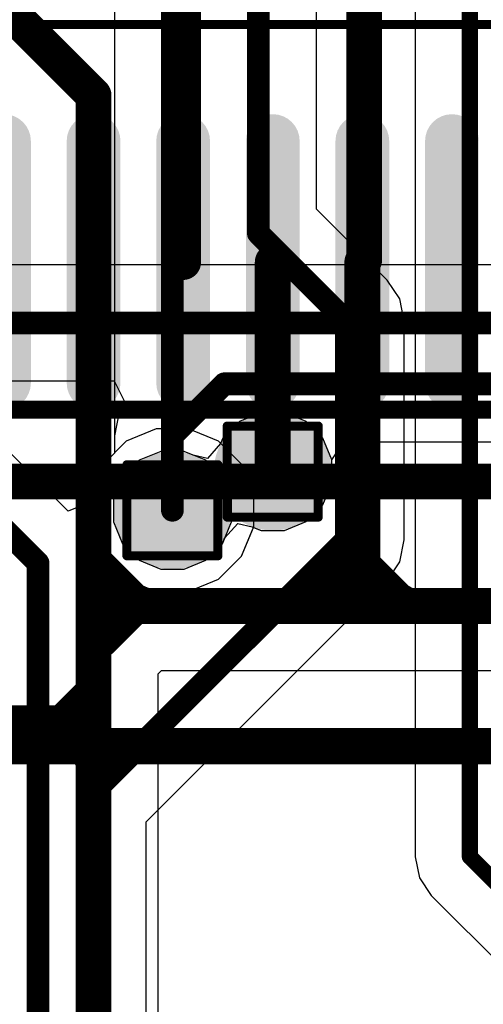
# Model space of a CAD drawing. Header units: inches. Extents: x -6 to 11.2, y -2.2 to 8.3.
# Tile 54 of 256: x 1.655 to 1.757, y 0.681 to 0.898. Entities that reach past the tile are written whole.
import ezdxf

# ---------------------------------------------------------------- set-up
doc = ezdxf.new("R2010")
doc.units = ezdxf.units.IN
doc.header["$MEASUREMENT"] = 0
for name, color, linetype in [('Board Layer Stack Bottom Overlay', 54, 'Continuous'), ('Drill Drawing', 1, 'Continuous'), ('Layer  6- Inner', 156, 'Continuous'), ('Layer 1- Top', 1, 'Continuous'), ('Layer 2- GND', 16, 'Continuous'), ('Layer 3- Inner', 16, 'Continuous'), ('Layer 4- Inner', 76, 'Continuous'), ('Layer 5- Inner', 90, 'Continuous'), ('Layer 7- PWR', 76, 'Continuous'), ('Layer 8- Bottom', 5, 'Continuous'), ('Top Comp Body -Top13)-Comp Body -Bot14)', 56, 'Continuous'), ('Top Courtyard -Top15)-Courtyard -Bot16)', 56, 'Continuous'), ('Top Overlay', 2, 'Continuous'), ('Top Paste', 8, 'Continuous'), ('Top Solder', 216, 'Continuous'), ('Via Holes', 16, 'Continuous')]:
    doc.layers.add(name, color=color, linetype=linetype)

# ---------------------------------------------------------------- blocks, each defined once
blk = doc.blocks.new('WIZ_W5500_LQFP_48_M_29')
at = {"layer": 'Layer 1- Top'}
h = blk.add_hatch(color=7, dxfattribs=at)
edge = h.paths.add_edge_path()
edge.add_arc((-0.1437, -0.00984), 0.00591, 270, 450)
edge.add_line((-0.1437, -0.00394), (-0.19685, -0.00394))
edge.add_arc((-0.19685, -0.00984), 0.00591, 90, 270)
edge.add_line((-0.19685, -0.01575), (-0.1437, -0.01575))
h = blk.add_hatch(color=7, dxfattribs=at)
edge = h.paths.add_edge_path()
edge.add_arc((-0.1437, -0.02953), 0.00591, 270, 450)
edge.add_line((-0.1437, -0.02362), (-0.19685, -0.02362))
edge.add_arc((-0.19685, -0.02953), 0.00591, 90, 270)
edge.add_line((-0.19685, -0.03543), (-0.1437, -0.03543))
h = blk.add_hatch(color=7, dxfattribs=at)
edge = h.paths.add_edge_path()
edge.add_arc((-0.1437, -0.04921), 0.00591, 270, 450)
edge.add_line((-0.1437, -0.04331), (-0.19685, -0.04331))
edge.add_arc((-0.19685, -0.04921), 0.00591, 90, 270)
edge.add_line((-0.19685, -0.05512), (-0.1437, -0.05512))
h = blk.add_hatch(color=7, dxfattribs=at)
edge = h.paths.add_edge_path()
edge.add_arc((-0.1437, -0.0689), 0.00591, 270, 450)
edge.add_line((-0.1437, -0.06299), (-0.19685, -0.06299))
edge.add_arc((-0.19685, -0.0689), 0.00591, 90, 270)
edge.add_line((-0.19685, -0.0748), (-0.1437, -0.0748))
h = blk.add_hatch(color=7, dxfattribs=at)
edge = h.paths.add_edge_path()
edge.add_arc((-0.1437, -0.08858), 0.00591, 270, 450)
edge.add_line((-0.1437, -0.08268), (-0.19685, -0.08268))
edge.add_arc((-0.19685, -0.08858), 0.00591, 90, 270)
edge.add_line((-0.19685, -0.09449), (-0.1437, -0.09449))
h = blk.add_hatch(color=7, dxfattribs=at)
edge = h.paths.add_edge_path()
edge.add_arc((-0.1437, -0.10827), 0.00591, 270, 450)
edge.add_line((-0.1437, -0.10236), (-0.19685, -0.10236))
edge.add_arc((-0.19685, -0.10827), 0.00591, 90, 270)
edge.add_line((-0.19685, -0.11417), (-0.1437, -0.11417))
at = {"layer": 'Top Paste'}
h = blk.add_hatch(color=8, dxfattribs=at)
edge = h.paths.add_edge_path()
edge.add_arc((-0.1437, -0.00984), 0.00591, 270, 450)
edge.add_line((-0.1437, -0.00394), (-0.19685, -0.00394))
edge.add_arc((-0.19685, -0.00984), 0.00591, 90, 270)
edge.add_line((-0.19685, -0.01575), (-0.1437, -0.01575))
h = blk.add_hatch(color=8, dxfattribs=at)
edge = h.paths.add_edge_path()
edge.add_arc((-0.1437, -0.02953), 0.00591, 270, 450)
edge.add_line((-0.1437, -0.02362), (-0.19685, -0.02362))
edge.add_arc((-0.19685, -0.02953), 0.00591, 90, 270)
edge.add_line((-0.19685, -0.03543), (-0.1437, -0.03543))
h = blk.add_hatch(color=8, dxfattribs=at)
edge = h.paths.add_edge_path()
edge.add_arc((-0.1437, -0.04921), 0.00591, 270, 450)
edge.add_line((-0.1437, -0.04331), (-0.19685, -0.04331))
edge.add_arc((-0.19685, -0.04921), 0.00591, 90, 270)
edge.add_line((-0.19685, -0.05512), (-0.1437, -0.05512))
h = blk.add_hatch(color=8, dxfattribs=at)
edge = h.paths.add_edge_path()
edge.add_arc((-0.1437, -0.0689), 0.00591, 270, 450)
edge.add_line((-0.1437, -0.06299), (-0.19685, -0.06299))
edge.add_arc((-0.19685, -0.0689), 0.00591, 90, 270)
edge.add_line((-0.19685, -0.0748), (-0.1437, -0.0748))
h = blk.add_hatch(color=8, dxfattribs=at)
edge = h.paths.add_edge_path()
edge.add_arc((-0.1437, -0.08858), 0.00591, 270, 450)
edge.add_line((-0.1437, -0.08268), (-0.19685, -0.08268))
edge.add_arc((-0.19685, -0.08858), 0.00591, 90, 270)
edge.add_line((-0.19685, -0.09449), (-0.1437, -0.09449))
h = blk.add_hatch(color=8, dxfattribs=at)
edge = h.paths.add_edge_path()
edge.add_arc((-0.1437, -0.10827), 0.00591, 270, 450)
edge.add_line((-0.1437, -0.10236), (-0.19685, -0.10236))
edge.add_arc((-0.19685, -0.10827), 0.00591, 90, 270)
edge.add_line((-0.19685, -0.11417), (-0.1437, -0.11417))
at = {"layer": 'Top Solder'}
h = blk.add_hatch(color=216, dxfattribs=at)
edge = h.paths.add_edge_path()
edge.add_arc((-0.1437, -0.00984), 0.00591, 270, 450)
edge.add_line((-0.1437, -0.00394), (-0.19685, -0.00394))
edge.add_arc((-0.19685, -0.00984), 0.00591, 90, 270)
edge.add_line((-0.19685, -0.01575), (-0.1437, -0.01575))
h = blk.add_hatch(color=216, dxfattribs=at)
edge = h.paths.add_edge_path()
edge.add_arc((-0.1437, -0.02953), 0.00591, 270, 450)
edge.add_line((-0.1437, -0.02362), (-0.19685, -0.02362))
edge.add_arc((-0.19685, -0.02953), 0.00591, 90, 270)
edge.add_line((-0.19685, -0.03543), (-0.1437, -0.03543))
h = blk.add_hatch(color=216, dxfattribs=at)
edge = h.paths.add_edge_path()
edge.add_arc((-0.1437, -0.04921), 0.00591, 270, 450)
edge.add_line((-0.1437, -0.04331), (-0.19685, -0.04331))
edge.add_arc((-0.19685, -0.04921), 0.00591, 90, 270)
edge.add_line((-0.19685, -0.05512), (-0.1437, -0.05512))
h = blk.add_hatch(color=216, dxfattribs=at)
edge = h.paths.add_edge_path()
edge.add_arc((-0.1437, -0.0689), 0.00591, 270, 450)
edge.add_line((-0.1437, -0.06299), (-0.19685, -0.06299))
edge.add_arc((-0.19685, -0.0689), 0.00591, 90, 270)
edge.add_line((-0.19685, -0.0748), (-0.1437, -0.0748))
h = blk.add_hatch(color=216, dxfattribs=at)
edge = h.paths.add_edge_path()
edge.add_arc((-0.1437, -0.08858), 0.00591, 270, 450)
edge.add_line((-0.1437, -0.08268), (-0.19685, -0.08268))
edge.add_arc((-0.19685, -0.08858), 0.00591, 90, 270)
edge.add_line((-0.19685, -0.09449), (-0.1437, -0.09449))
h = blk.add_hatch(color=216, dxfattribs=at)
edge = h.paths.add_edge_path()
edge.add_arc((-0.1437, -0.10827), 0.00591, 270, 450)
edge.add_line((-0.1437, -0.10236), (-0.19685, -0.10236))
edge.add_arc((-0.19685, -0.10827), 0.00591, 90, 270)
edge.add_line((-0.19685, -0.11417), (-0.1437, -0.11417))
at = {"layer": 'Top Comp Body -Top13)-Comp Body -Bot14)'}
blk.add_lwpolyline([(-0.1378, -0.1378, 0.00394, 0.00394, 0), (-0.1378, 0.1378, 0.00394, 0.00394, 0)], format="xyseb", dxfattribs=at)
at = {"layer": 'Top Courtyard -Top15)-Courtyard -Bot16)'}
blk.add_lwpolyline([(-0.22244, -0.22244, 0.00197, 0.00197, 0), (-0.22244, 0.22244, 0.00197, 0.00197, 0)], format="xyseb", dxfattribs=at)
at = {"layer": 'Top Overlay'}
blk.add_lwpolyline([(-0.12205, -0.12205, 0.00787, 0.00787, 0), (-0.12205, 0.12205, 0.00787, 0.00787, 0)], format="xyseb", dxfattribs=at)
blk = doc.blocks.new('AG5300_B_408')
at = {"layer": 'Board Layer Stack Bottom Overlay'}
blk.add_lwpolyline([(0.75886, 0.43307, 0.008, 0.008, 0), (1.50689, 0.43307, 0.008, 0.008, 0)], format="xyseb", dxfattribs=at)

msp = doc.modelspace()

# ---------------------------------------------------------------- hatches: boundary and pattern name
at = {"layer": 'Layer  6- Inner'}
h = msp.add_hatch(color=7, dxfattribs=at)
edge = h.paths.add_edge_path()
edge.add_arc((1.68898, 0.78993), 0.00787, 0, 360)
at = {"layer": 'Layer 1- Top'}
h = msp.add_hatch(color=7, dxfattribs=at)
edge = h.paths.add_edge_path()
edge.add_arc((1.71102, 0.79843), 0.00787, 0, 360)
h = msp.add_hatch(color=7, dxfattribs=at)
edge = h.paths.add_edge_path()
edge.add_arc((1.68898, 0.78993), 0.00787, 0, 360)
at = {"layer": 'Layer 2- GND'}
h = msp.add_hatch(color=7, dxfattribs=at)
edge = h.paths.add_edge_path()
edge.add_arc((1.68898, 0.78993), 0.01295, 0, 360)
at = {"layer": 'Layer 3- Inner'}
h = msp.add_hatch(color=7, dxfattribs=at)
edge = h.paths.add_edge_path()
edge.add_arc((1.71102, 0.79843), 0.00787, 0, 360)
at = {"layer": 'Layer 5- Inner'}
h = msp.add_hatch(color=7, dxfattribs=at)
edge = h.paths.add_edge_path()
edge.add_arc((1.68898, 0.78993), 0.00787, 0, 360)
at = {"layer": 'Layer 7- PWR'}
h = msp.add_hatch(color=7, dxfattribs=at)
edge = h.paths.add_edge_path()
edge.add_arc((1.71102, 0.79843), 0.01295, 0, 360)
h = msp.add_hatch(color=7, dxfattribs=at)
edge = h.paths.add_edge_path()
edge.add_arc((1.68898, 0.78993), 0.01295, 0, 360)
at = {"layer": 'Layer 8- Bottom'}
h = msp.add_hatch(color=7, dxfattribs=at)
edge = h.paths.add_edge_path()
edge.add_arc((1.71102, 0.79843), 0.00787, 0, 360)
h = msp.add_hatch(color=7, dxfattribs=at)
edge = h.paths.add_edge_path()
edge.add_arc((1.68898, 0.78993), 0.00787, 0, 360)
at = {"layer": 'Via Holes'}
h = msp.add_hatch(color=7, dxfattribs=at)
edge = h.paths.add_edge_path()
edge.add_arc((1.71102, 0.79843), 0.00295, 0, 360)
h = msp.add_hatch(color=7, dxfattribs=at)
edge = h.paths.add_edge_path()
edge.add_arc((1.68898, 0.78993), 0.00295, 0, 360)

# ---------------------------------------------------------------- linework, layer by layer
at = {"layer": 'Drill Drawing'}
for points in [[(1.70102, 0.80843, 0.002, 0.002, 0), (1.72102, 0.80843, 0.002, 0.002, 0)], [(1.70102, 0.78843, 0.002, 0.002, 0), (1.70102, 0.80843, 0.002, 0.002, 0)], [(1.72102, 0.78843, 0.002, 0.002, 0), (1.72102, 0.80843, 0.002, 0.002, 0)], [(1.67898, 0.79993, 0.002, 0.002, 0), (1.69898, 0.79993, 0.002, 0.002, 0)], [(1.67898, 0.77993, 0.002, 0.002, 0), (1.67898, 0.79993, 0.002, 0.002, 0)], [(1.69898, 0.77993, 0.002, 0.002, 0), (1.69898, 0.79993, 0.002, 0.002, 0)], [(1.70102, 0.78843, 0.002, 0.002, 0), (1.72102, 0.78843, 0.002, 0.002, 0)], [(1.67898, 0.77993, 0.002, 0.002, 0), (1.69898, 0.77993, 0.002, 0.002, 0)]]:
    msp.add_lwpolyline(points, format="xyseb", dxfattribs=at)
for points in [[(1.70052, 0.80843, 0.001, 0.001, 1), (1.70152, 0.80843, 0.001, 0.001, 1)], [(1.70052, 0.80843, 0.001, 0.001, 1), (1.70152, 0.80843, 0.001, 0.001, 1)], [(1.72052, 0.80843, 0.001, 0.001, 1), (1.72152, 0.80843, 0.001, 0.001, 1)], [(1.72052, 0.80843, 0.001, 0.001, 1), (1.72152, 0.80843, 0.001, 0.001, 1)], [(1.67848, 0.79993, 0.001, 0.001, 1), (1.67948, 0.79993, 0.001, 0.001, 1)], [(1.67848, 0.79993, 0.001, 0.001, 1), (1.67948, 0.79993, 0.001, 0.001, 1)], [(1.69848, 0.79993, 0.001, 0.001, 1), (1.69948, 0.79993, 0.001, 0.001, 1)], [(1.69848, 0.79993, 0.001, 0.001, 1), (1.69948, 0.79993, 0.001, 0.001, 1)], [(1.70052, 0.78843, 0.001, 0.001, 1), (1.70152, 0.78843, 0.001, 0.001, 1)], [(1.70052, 0.78843, 0.001, 0.001, 1), (1.70152, 0.78843, 0.001, 0.001, 1)], [(1.72052, 0.78843, 0.001, 0.001, 1), (1.72152, 0.78843, 0.001, 0.001, 1)], [(1.72052, 0.78843, 0.001, 0.001, 1), (1.72152, 0.78843, 0.001, 0.001, 1)], [(1.67848, 0.77993, 0.001, 0.001, 1), (1.67948, 0.77993, 0.001, 0.001, 1)], [(1.67848, 0.77993, 0.001, 0.001, 1), (1.67948, 0.77993, 0.001, 0.001, 1)], [(1.69848, 0.77993, 0.001, 0.001, 1), (1.69948, 0.77993, 0.001, 0.001, 1)], [(1.69848, 0.77993, 0.001, 0.001, 1), (1.69948, 0.77993, 0.001, 0.001, 1)]]:
    msp.add_lwpolyline(points, format="xyseb", close=True, dxfattribs=at)
at = {"layer": 'Layer  6- Inner'}
for p, q in [((2.11401, 0.84385), (1.57529, 0.84385)), ((1.65231, 0.81836), (1.67621, 0.81836)), ((1.67621, 0.81836), (1.67866, 0.81336)), ((1.67866, 0.81336), (1.6772, 0.81118)), ((1.6772, 0.81118), (1.67623, 0.8063)), ((1.67623, 0.8063), (1.67623, 0.80246)), ((1.72398, 0.801), (1.72663, 0.80497)), ((1.72663, 0.80497), (1.81168, 0.80497)), ((1.67623, 0.80246), (1.67382, 0.80006)), ((1.72398, 0.79585), (1.72398, 0.801)), ((1.67382, 0.80006), (1.6711, 0.79349)), ((1.722, 0.79109), (1.72398, 0.79585)), ((1.6711, 0.79349), (1.6711, 0.78638)), ((1.71836, 0.78744), (1.722, 0.79109)), ((1.6711, 0.78638), (1.67382, 0.77981)), ((1.70413, 0.77981), (1.70676, 0.78617)), ((1.70676, 0.78617), (1.70845, 0.78547)), ((1.70845, 0.78547), (1.7136, 0.78547)), ((1.7136, 0.78547), (1.71836, 0.78744)), ((1.67382, 0.77981), (1.67885, 0.77478)), ((1.6991, 0.77478), (1.70413, 0.77981)), ((1.67885, 0.77478), (1.68542, 0.77206)), ((1.69253, 0.77206), (1.6991, 0.77478)), ((1.68542, 0.77206), (1.69253, 0.77206))]:
    msp.add_line(p, q, dxfattribs=at)
for points in [[(1.56312, 0.8311, 0.005, 0.005, 0), (2.11929, 0.8311, 0.005, 0.005, 0)], [(1.68898, 0.8063, 0.005, 0.005, 0), (1.70039, 0.81772, 0.005, 0.005, 0)], [(1.70039, 0.81772, 0.005, 0.005, 0), (2.16339, 0.81772, 0.005, 0.005, 0)], [(1.68898, 0.78993, 0.005, 0.005, 0), (1.68898, 0.8063, 0.005, 0.005, 0)]]:
    msp.add_lwpolyline(points, format="xyseb", dxfattribs=at)
for points in [[(1.69914, 0.81772, 0.0025, 0.0025, 1), (1.70164, 0.81772, 0.0025, 0.0025, 1)], [(1.69914, 0.81772, 0.0025, 0.0025, 1), (1.70164, 0.81772, 0.0025, 0.0025, 1)], [(1.68773, 0.8063, 0.0025, 0.0025, 1), (1.69023, 0.8063, 0.0025, 0.0025, 1)], [(1.68773, 0.8063, 0.0025, 0.0025, 1), (1.69023, 0.8063, 0.0025, 0.0025, 1)], [(1.68773, 0.78993, 0.0025, 0.0025, 1), (1.69023, 0.78993, 0.0025, 0.0025, 1)]]:
    msp.add_lwpolyline(points, format="xyseb", close=True, dxfattribs=at)
at = {"layer": 'Layer 1- Top'}
for p, q in [((1.68586, 0.75396), (1.68659, 0.75469)), ((1.68586, 0.63192), (1.68586, 0.75396)), ((1.68659, 0.75469), (1.79646, 0.75469))]:
    msp.add_line(p, q, dxfattribs=at)
for points in [[(1.7311, 0.84488, 0.00787, 0.00787, 0), (1.7311, 0.9189, 0.00787, 0.00787, 0)], [(1.69134, 0.84449, 0.00787, 0.00787, 0), (1.69134, 0.91654, 0.00787, 0.00787, 0)], [(1.64803, 0.90472, 0.00787, 0.00787, 0), (1.67165, 0.8811, 0.00787, 0.00787, 0)], [(1.67165, 0.84449, 0.00787, 0.00787, 0), (1.67165, 0.8811, 0.00787, 0.00787, 0)], [(1.67165, 0.77992, 0.00787, 0.00787, 0), (1.67165, 0.84449, 0.00787, 0.00787, 0)], [(1.71102, 0.79843, 0.00787, 0.00787, 0), (1.71102, 0.84449, 0.00787, 0.00787, 0)], [(1.73071, 0.77795, 0.00787, 0.00787, 0), (1.73071, 0.84449, 0.00787, 0.00787, 0)], [(1.67165, 0.77874, 0.00787, 0.00787, 0), (1.67165, 0.77992, 0.00787, 0.00787, 0)], [(1.67165, 0.63192, 0.00787, 0.00787, 0), (1.67165, 0.77874, 0.00787, 0.00787, 0)], [(1.67165, 0.77874, 0.00787, 0.00787, 0), (1.68032, 0.77008, 0.00787, 0.00787, 0)], [(1.72165, 0.7689, 0.00787, 0.00787, 0), (1.73071, 0.77795, 0.00787, 0.00787, 0)], [(1.73071, 0.77795, 0.00787, 0.00787, 0), (1.73898, 0.76968, 0.00787, 0.00787, 0)], [(1.67205, 0.7689, 0.00787, 0.00787, 0), (1.68071, 0.7689, 0.00787, 0.00787, 0)], [(1.67323, 0.76142, 0.00787, 0.00787, 0), (1.68071, 0.7689, 0.00787, 0.00787, 0)], [(1.68071, 0.7689, 0.00787, 0.00787, 0), (1.6815, 0.7689, 0.00787, 0.00787, 0)], [(1.6815, 0.7689, 0.00787, 0.00787, 0), (1.72165, 0.7689, 0.00787, 0.00787, 0)], [(1.72165, 0.7689, 0.00787, 0.00787, 0), (1.79646, 0.7689, 0.00787, 0.00787, 0)], [(1.73898, 0.76968, 0.00787, 0.00787, 0), (1.73937, 0.76968, 0.00787, 0.00787, 0)], [(1.66476, 0.74311, 0.00787, 0.00787, 0), (1.67126, 0.74961, 0.00787, 0.00787, 0)], [(1.58996, 0.74311, 0.00787, 0.00787, 0), (1.66476, 0.74311, 0.00787, 0.00787, 0)], [(1.66476, 0.74311, 0.00787, 0.00787, 0), (1.67087, 0.73701, 0.00787, 0.00787, 0)], [(1.66476, 0.74311, 0.00787, 0.00787, 0), (1.67067, 0.74311, 0.00787, 0.00787, 0)], [(1.67067, 0.74311, 0.00787, 0.00787, 0), (1.67087, 0.74291, 0.00787, 0.00787, 0)], [(1.67087, 0.73622, 0.00787, 0.00787, 0), (1.67087, 0.73701, 0.00787, 0.00787, 0)]]:
    msp.add_lwpolyline(points, format="xyseb", dxfattribs=at)
for points in [[(1.66969, 0.8811, 0.00394, 0.00394, 1), (1.67362, 0.8811, 0.00394, 0.00394, 1)], [(1.66969, 0.8811, 0.00394, 0.00394, 1), (1.67362, 0.8811, 0.00394, 0.00394, 1)], [(1.66969, 0.84449, 0.00394, 0.00394, 1), (1.67362, 0.84449, 0.00394, 0.00394, 1)], [(1.66969, 0.84449, 0.00394, 0.00394, 1), (1.67362, 0.84449, 0.00394, 0.00394, 1)], [(1.68937, 0.84449, 0.00394, 0.00394, 1), (1.69331, 0.84449, 0.00394, 0.00394, 1)], [(1.70906, 0.84449, 0.00394, 0.00394, 1), (1.71299, 0.84449, 0.00394, 0.00394, 1)], [(1.72874, 0.84449, 0.00394, 0.00394, 1), (1.73268, 0.84449, 0.00394, 0.00394, 1)], [(1.72913, 0.84488, 0.00394, 0.00394, 1), (1.73307, 0.84488, 0.00394, 0.00394, 1)], [(1.70906, 0.79843, 0.00394, 0.00394, 1), (1.71299, 0.79843, 0.00394, 0.00394, 1)], [(1.66969, 0.77992, 0.00394, 0.00394, 1), (1.67362, 0.77992, 0.00394, 0.00394, 1)], [(1.66969, 0.77992, 0.00394, 0.00394, 1), (1.67362, 0.77992, 0.00394, 0.00394, 1)], [(1.66969, 0.77874, 0.00394, 0.00394, 1), (1.67362, 0.77874, 0.00394, 0.00394, 1)], [(1.66969, 0.77874, 0.00394, 0.00394, 1), (1.67362, 0.77874, 0.00394, 0.00394, 1)], [(1.66969, 0.77874, 0.00394, 0.00394, 1), (1.67362, 0.77874, 0.00394, 0.00394, 1)], [(1.72874, 0.77795, 0.00394, 0.00394, 1), (1.73268, 0.77795, 0.00394, 0.00394, 1)], [(1.72874, 0.77795, 0.00394, 0.00394, 1), (1.73268, 0.77795, 0.00394, 0.00394, 1)], [(1.72874, 0.77795, 0.00394, 0.00394, 1), (1.73268, 0.77795, 0.00394, 0.00394, 1)], [(1.67008, 0.7689, 0.00394, 0.00394, 1), (1.67402, 0.7689, 0.00394, 0.00394, 1)], [(1.67835, 0.77008, 0.00394, 0.00394, 1), (1.68228, 0.77008, 0.00394, 0.00394, 1)], [(1.67874, 0.7689, 0.00394, 0.00394, 1), (1.68268, 0.7689, 0.00394, 0.00394, 1)], [(1.67874, 0.7689, 0.00394, 0.00394, 1), (1.68268, 0.7689, 0.00394, 0.00394, 1)], [(1.67874, 0.7689, 0.00394, 0.00394, 1), (1.68268, 0.7689, 0.00394, 0.00394, 1)], [(1.67953, 0.7689, 0.00394, 0.00394, 1), (1.68346, 0.7689, 0.00394, 0.00394, 1)], [(1.67953, 0.7689, 0.00394, 0.00394, 1), (1.68346, 0.7689, 0.00394, 0.00394, 1)], [(1.71968, 0.7689, 0.00394, 0.00394, 1), (1.72362, 0.7689, 0.00394, 0.00394, 1)], [(1.71968, 0.7689, 0.00394, 0.00394, 1), (1.72362, 0.7689, 0.00394, 0.00394, 1)], [(1.71968, 0.7689, 0.00394, 0.00394, 1), (1.72362, 0.7689, 0.00394, 0.00394, 1)], [(1.73701, 0.76968, 0.00394, 0.00394, 1), (1.74094, 0.76968, 0.00394, 0.00394, 1)], [(1.73701, 0.76968, 0.00394, 0.00394, 1), (1.74094, 0.76968, 0.00394, 0.00394, 1)], [(1.7374, 0.76968, 0.00394, 0.00394, 1), (1.74134, 0.76968, 0.00394, 0.00394, 1)], [(1.67126, 0.76142, 0.00394, 0.00394, 1), (1.6752, 0.76142, 0.00394, 0.00394, 1)], [(1.66929, 0.74961, 0.00394, 0.00394, 1), (1.67323, 0.74961, 0.00394, 0.00394, 1)], [(1.6628, 0.74311, 0.00394, 0.00394, 1), (1.66673, 0.74311, 0.00394, 0.00394, 1)], [(1.6628, 0.74311, 0.00394, 0.00394, 1), (1.66673, 0.74311, 0.00394, 0.00394, 1)], [(1.6628, 0.74311, 0.00394, 0.00394, 1), (1.66673, 0.74311, 0.00394, 0.00394, 1)], [(1.6628, 0.74311, 0.00394, 0.00394, 1), (1.66673, 0.74311, 0.00394, 0.00394, 1)], [(1.6687, 0.74311, 0.00394, 0.00394, 1), (1.67264, 0.74311, 0.00394, 0.00394, 1)], [(1.6687, 0.74311, 0.00394, 0.00394, 1), (1.67264, 0.74311, 0.00394, 0.00394, 1)], [(1.6689, 0.74291, 0.00394, 0.00394, 1), (1.67283, 0.74291, 0.00394, 0.00394, 1)], [(1.6689, 0.73701, 0.00394, 0.00394, 1), (1.67283, 0.73701, 0.00394, 0.00394, 1)], [(1.6689, 0.73701, 0.00394, 0.00394, 1), (1.67283, 0.73701, 0.00394, 0.00394, 1)], [(1.6689, 0.73622, 0.00394, 0.00394, 1), (1.67283, 0.73622, 0.00394, 0.00394, 1)]]:
    msp.add_lwpolyline(points, format="xyseb", close=True, dxfattribs=at)
at = {"layer": 'Layer 3- Inner'}
for p, q in [((1.74233, 0.90236), (1.74233, 0.71378)), ((1.6864, 0.80288), (1.68164, 0.80091)), ((1.69155, 0.80288), (1.6864, 0.80288)), ((1.69631, 0.80091), (1.69155, 0.80288)), ((1.68164, 0.80091), (1.678, 0.79727)), ((1.69996, 0.79727), (1.69631, 0.80091)), ((1.678, 0.79727), (1.67602, 0.79251)), ((1.70193, 0.79251), (1.69996, 0.79727)), ((1.67602, 0.79251), (1.67602, 0.78736)), ((1.70193, 0.78736), (1.70193, 0.79251)), ((1.67602, 0.78736), (1.678, 0.78259)), ((1.69996, 0.78259), (1.70193, 0.78736)), ((1.678, 0.78259), (1.68164, 0.77895)), ((1.69631, 0.77895), (1.69996, 0.78259)), ((1.68164, 0.77895), (1.6864, 0.77698)), ((1.69155, 0.77698), (1.69631, 0.77895)), ((1.6864, 0.77698), (1.69155, 0.77698)), ((1.74233, 0.71378), (1.74324, 0.70919)), ((1.74324, 0.70919), (1.74584, 0.70529)), ((1.74584, 0.70529), (1.79784, 0.6533))]:
    msp.add_line(p, q, dxfattribs=at)
for points in [[(1.75433, 0.71378, 0.00354, 0.00354, 0), (1.75433, 0.90236, 0.00354, 0.00354, 0)], [(1.75433, 0.71378, 0.00354, 0.00354, 0), (1.80984, 0.65827, 0.00354, 0.00354, 0)]]:
    msp.add_lwpolyline(points, format="xyseb", dxfattribs=at)
msp.add_lwpolyline([(1.75344, 0.71378, 0.00177, 0.00177, 1), (1.75522, 0.71378, 0.00177, 0.00177, 1)], format="xyseb", close=True, dxfattribs=at)
msp.add_lwpolyline([(1.75344, 0.71378, 0.00177, 0.00177, 1), (1.75522, 0.71378, 0.00177, 0.00177, 1)], format="xyseb", close=True, dxfattribs=at)
at = {"layer": 'Layer 4- Inner'}
for p, q in [((1.70369, 0.80941), (1.70004, 0.80576)), ((1.70845, 0.81138), (1.70369, 0.80941)), ((1.7136, 0.81138), (1.70845, 0.81138)), ((1.71836, 0.80941), (1.7136, 0.81138)), ((1.722, 0.80576), (1.71836, 0.80941)), ((1.70004, 0.80576), (1.69955, 0.80457)), ((1.72398, 0.801), (1.722, 0.80576)), ((1.6864, 0.80288), (1.68164, 0.80091)), ((1.69155, 0.80288), (1.6864, 0.80288)), ((1.69351, 0.80207), (1.69155, 0.80288)), ((1.69955, 0.80457), (1.69668, 0.80133)), ((1.68164, 0.80091), (1.678, 0.79727)), ((1.69668, 0.80133), (1.69351, 0.80207)), ((1.72398, 0.79585), (1.72398, 0.801)), ((1.678, 0.79727), (1.67602, 0.79251)), ((1.722, 0.79109), (1.72398, 0.79585)), ((1.67602, 0.79251), (1.67602, 0.78736)), ((1.71836, 0.78744), (1.722, 0.79109)), ((1.67602, 0.78736), (1.678, 0.78259)), ((1.70045, 0.78378), (1.70332, 0.78703)), ((1.70332, 0.78703), (1.70649, 0.78628)), ((1.70649, 0.78628), (1.70845, 0.78547)), ((1.70845, 0.78547), (1.7136, 0.78547)), ((1.7136, 0.78547), (1.71836, 0.78744)), ((1.69996, 0.78259), (1.70045, 0.78378)), ((1.678, 0.78259), (1.68164, 0.77895)), ((1.69631, 0.77895), (1.69996, 0.78259)), ((1.68164, 0.77895), (1.6864, 0.77698)), ((1.69155, 0.77698), (1.69631, 0.77895)), ((1.6864, 0.77698), (1.69155, 0.77698))]:
    msp.add_line(p, q, dxfattribs=at)
at = {"layer": 'Layer 5- Inner'}
for p, q in [((1.72062, 0.85607), (1.72062, 0.99685)), ((1.67623, 0.95144), (1.67623, 0.80246)), ((1.73618, 0.84051), (1.72062, 0.85607)), ((1.73894, 0.83637), (1.73618, 0.84051)), ((1.73991, 0.8315), (1.73894, 0.83637)), ((1.73991, 0.78346), (1.73991, 0.8315)), ((1.6661, 0.78972), (1.64976, 0.80606)), ((1.67623, 0.80246), (1.67382, 0.80006)), ((1.67382, 0.80006), (1.6711, 0.79349)), ((1.6711, 0.79349), (1.6711, 0.79179)), ((1.6711, 0.79179), (1.6661, 0.78972)), ((1.73894, 0.77859), (1.73991, 0.78346)), ((1.73618, 0.77445), (1.73894, 0.77859)), ((1.68322, 0.72149), (1.73618, 0.77445)), ((1.68322, 0.58195), (1.68322, 0.72149))]:
    msp.add_line(p, q, dxfattribs=at)
for points in [[(1.70787, 0.85079, 0.005, 0.005, 0), (1.70787, 0.99685, 0.005, 0.005, 0)], [(1.68898, 0.78993, 0.005, 0.005, 0), (1.68898, 0.95672, 0.005, 0.005, 0)], [(1.70787, 0.85079, 0.005, 0.005, 0), (1.72717, 0.8315, 0.005, 0.005, 0)], [(1.72717, 0.78346, 0.005, 0.005, 0), (1.72717, 0.8315, 0.005, 0.005, 0)], [(1.63189, 0.80591, 0.005, 0.005, 0), (1.65945, 0.77835, 0.005, 0.005, 0)], [(1.67047, 0.72677, 0.005, 0.005, 0), (1.72717, 0.78346, 0.005, 0.005, 0)], [(1.65945, 0.62047, 0.005, 0.005, 0), (1.65945, 0.77835, 0.005, 0.005, 0)], [(1.67047, 0.58195, 0.005, 0.005, 0), (1.67047, 0.72677, 0.005, 0.005, 0)]]:
    msp.add_lwpolyline(points, format="xyseb", dxfattribs=at)
for points in [[(1.70662, 0.85079, 0.0025, 0.0025, 1), (1.70912, 0.85079, 0.0025, 0.0025, 1)], [(1.70662, 0.85079, 0.0025, 0.0025, 1), (1.70912, 0.85079, 0.0025, 0.0025, 1)], [(1.72592, 0.8315, 0.0025, 0.0025, 1), (1.72842, 0.8315, 0.0025, 0.0025, 1)], [(1.72592, 0.8315, 0.0025, 0.0025, 1), (1.72842, 0.8315, 0.0025, 0.0025, 1)], [(1.68773, 0.78993, 0.0025, 0.0025, 1), (1.69023, 0.78993, 0.0025, 0.0025, 1)], [(1.72592, 0.78346, 0.0025, 0.0025, 1), (1.72842, 0.78346, 0.0025, 0.0025, 1)], [(1.72592, 0.78346, 0.0025, 0.0025, 1), (1.72842, 0.78346, 0.0025, 0.0025, 1)], [(1.6582, 0.77835, 0.0025, 0.0025, 1), (1.6607, 0.77835, 0.0025, 0.0025, 1)], [(1.6582, 0.77835, 0.0025, 0.0025, 1), (1.6607, 0.77835, 0.0025, 0.0025, 1)], [(1.66922, 0.72677, 0.0025, 0.0025, 1), (1.67172, 0.72677, 0.0025, 0.0025, 1)], [(1.66922, 0.72677, 0.0025, 0.0025, 1), (1.67172, 0.72677, 0.0025, 0.0025, 1)]]:
    msp.add_lwpolyline(points, format="xyseb", close=True, dxfattribs=at)
at = {"layer": 'Layer 8- Bottom'}
for p, q in [((1.68542, 0.80781), (1.67885, 0.80508)), ((1.69253, 0.80781), (1.68542, 0.80781)), ((1.6991, 0.80508), (1.69253, 0.80781)), ((1.67885, 0.80508), (1.67382, 0.80006)), ((1.70413, 0.80006), (1.6991, 0.80508)), ((1.67382, 0.80006), (1.6711, 0.79349)), ((1.70685, 0.79349), (1.70413, 0.80006)), ((1.6711, 0.79349), (1.6711, 0.78638)), ((1.70685, 0.78638), (1.70685, 0.79349)), ((1.6711, 0.78638), (1.67382, 0.77981)), ((1.70413, 0.77981), (1.70685, 0.78638)), ((1.67382, 0.77981), (1.67885, 0.77478)), ((1.6991, 0.77478), (1.70413, 0.77981)), ((1.67885, 0.77478), (1.68542, 0.77206)), ((1.69253, 0.77206), (1.6991, 0.77478)), ((1.68542, 0.77206), (1.69253, 0.77206))]:
    msp.add_line(p, q, dxfattribs=at)

# ---------------------------------------------------------------- block references
at = {"rotation": 270}
msp.add_blockref('WIZ_W5500_LQFP_48_M_29', (1.76024, 0.67421), dxfattribs=at)
msp.add_blockref('AG5300_B_408', (0.51, 0.305))

doc.saveas('drawing.dxf')
